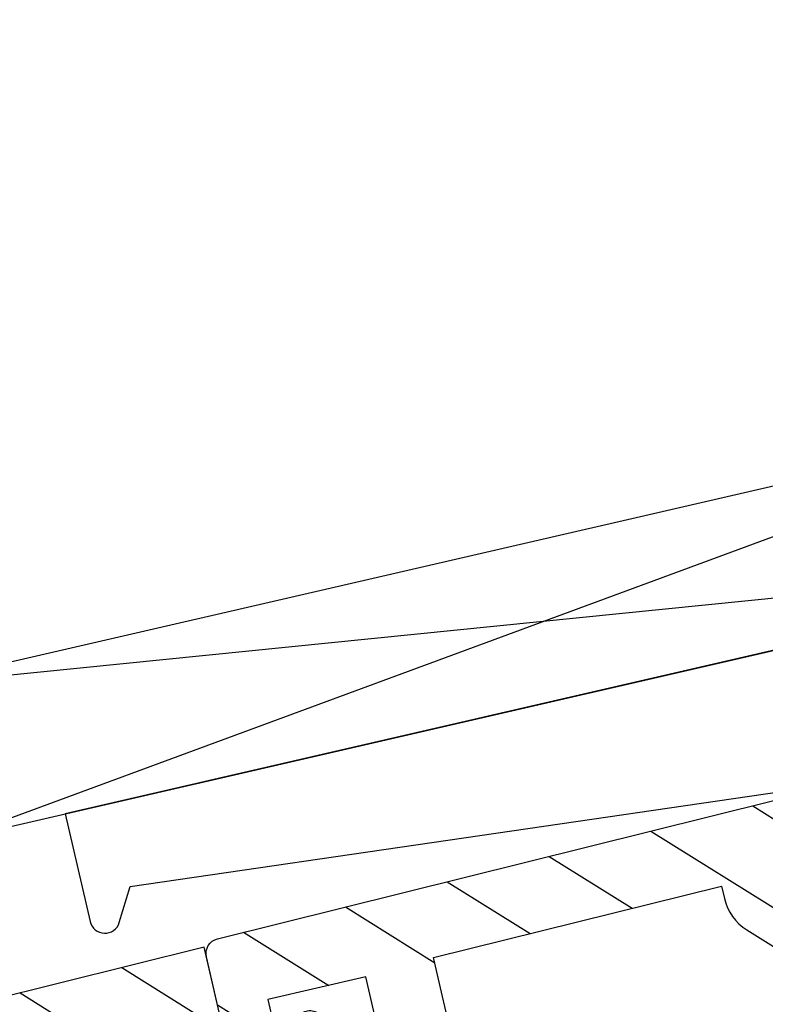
# Model space of a CAD drawing. Header units: centimetres. Extents: x -15121 to 17422, y -60492 to 0.
# Tile 76 of 256: x 1096.26 to 1097.75, y -29999.91 to -29997.95. Entities that reach past the tile are written whole.
import ezdxf

# ---------------------------------------------------------------- set-up
doc = ezdxf.new("R2010")
doc.units = ezdxf.units.CM
doc.header["$LTSCALE"] = 60
doc.linetypes.add('0', pattern=[0])
for name, color, linetype in [('AIKA wymiarowanie ogólne rzut2', 7, 'Continuous'), ('RI-ACCESS', 253, 'Continuous'), ('RI-GASKET', 253, 'Continuous'), ('RI-HATCH-I', 253, 'Continuous'), ('RI-PROFILE', 8, 'Continuous')]:
    doc.layers.add(name, color=color, linetype=linetype)
doc.styles.add('wymiar', font='txt.shx', dxfattribs={"width": 0.6})
doc.dimstyles.new('Dwudziestka', dxfattribs={"dimtxt": 7, "dimasz": 0.7, "dimexe": 5, "dimexo": 0, "dimgap": 2.5, "dimtad": 1, "dimtoh": 1, "dimdec": 3, "dimrnd": 0.5, "dimdsep": 46, "dimtxsty": 'wymiar', "dimblk": 'znacznik', "dimcen": 0, "dimdle": 5, "dimse1": 1, "dimse2": 1, "dimclrd": 256, "dimclre": 256, "dimclrt": 256, "dimadec": 0, "dimazin": 0, "dimtfac": 0.4, "dimtdec": 3, "dimtix": 1, "dimtofl": 0, "dimtmove": 2, "dimatfit": 3, "dimldrblk": 'znacznik', "dimfxl": 1, "dimtolj": 1, "dimarcsym": 0})

# ---------------------------------------------------------------- blocks, each defined once
blk = doc.blocks.new('0340070B')
at = {"layer": 'RI-HATCH-I'}
h = blk.add_hatch(dxfattribs=at)
h.set_pattern_fill('_U', color=256, scale=1.5, angle=45, style=0, pattern_type=0)
h.set_pattern_definition([(45, (-168.2959759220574, -76.70817136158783), (-1.060660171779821, 1.060660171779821), [])])
edge = h.paths.add_edge_path(flags=16)
edge.add_line((1.779999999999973, -7.801120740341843), (1.697000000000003, -7.718120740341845))
edge.add_arc((-2.764456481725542e-14, -9.415122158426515), 2.39992141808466, 45.00002393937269, 134.9999760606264)
edge.add_line((-1.697000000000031, -7.718120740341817), (-1.78000000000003, -7.801120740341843))
edge.add_line((-1.78000000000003, -7.801120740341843), (-3.572000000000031, -7.801120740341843))
edge.add_line((-3.572000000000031, -7.801120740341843), (-3.670000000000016, -1.90112074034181))
edge.add_line((-3.670000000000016, -1.90112074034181), (-3.415999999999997, -1.901120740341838))
edge.add_arc((-3.415696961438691, -0.8999536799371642), 1.001167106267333, 269.9826574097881, 314.9809765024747)
edge.add_line((-2.708000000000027, -1.608120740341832), (-0.707000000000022, 0.3928792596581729))
edge.add_arc((-3.547159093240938e-14, -0.3141172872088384), 0.9998465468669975, 44.999860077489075, 135.0001399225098, ccw=False)
edge.add_line((0.7069999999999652, 0.3928792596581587), (2.70799999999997, -1.608120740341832))
edge.add_arc((3.415696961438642, -0.8999536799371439), 1.001167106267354, 225.0190234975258, 270.0173425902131)
edge.add_line((3.415999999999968, -1.901120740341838), (3.669999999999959, -1.90112074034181))
edge.add_line((3.669999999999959, -1.90112074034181), (3.571999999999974, -7.801120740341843))
edge.add_line((3.571999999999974, -7.801120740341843), (1.779999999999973, -7.801120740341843))
edge = h.paths.add_edge_path()
edge.add_line((-2.449999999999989, -0.2001207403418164), (-2.450000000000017, 2.898879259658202))
edge.add_arc((-2.450000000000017, 2.998879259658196), 0.09999999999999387, 90, 270, ccw=False)
edge.add_line((-2.450000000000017, 3.09887925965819), (-2.450000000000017, 5.898979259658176))
edge.add_arc((-2.450000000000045, 5.998979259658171), 0.0999999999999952, 89.99999999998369, 270.00000000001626, ccw=False)
edge.add_line((-2.450000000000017, 6.098979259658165), (-2.450000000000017, 8.998979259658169))
edge.add_line((-2.450000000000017, 8.998979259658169), (-1.489000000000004, 10.9836792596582))
edge.add_arc((-1.742371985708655e-15, 10.39947414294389), 1.599505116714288, 21.422425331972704, 158.577574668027, ccw=False)
edge.add_line((1.489000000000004, 10.98367925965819), (2.44999999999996, 8.998979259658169))
edge.add_line((2.44999999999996, 8.998979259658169), (2.44999999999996, 6.098979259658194))
edge.add_arc((2.44999999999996, 5.998979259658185), 0.1000000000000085, 269.99999999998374, 90, ccw=False)
edge.add_line((2.449999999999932, 5.898979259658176), (2.44999999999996, 3.098879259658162))
edge.add_arc((2.449999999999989, 2.998879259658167), 0.09999999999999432, 269.99999999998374, 90.00000000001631, ccw=False)
edge.add_line((2.44999999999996, 2.898879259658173), (2.44999999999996, -0.2011207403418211))
edge.add_arc((2.750006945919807, -0.201113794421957), 0.3000069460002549, 180.0013265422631, 269.9986734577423)
edge.add_line((2.749999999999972, -0.5011207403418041), (4.093999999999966, -0.5011207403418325))
edge.add_arc((4.594007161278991, -0.5020078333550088), 0.5000079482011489, 0.445425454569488, 179.8983481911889, ccw=False)
edge.add_line((5.093999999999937, -0.4981207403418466), (4.903999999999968, -11.90512074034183))
edge.add_arc((4.603904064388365, -11.90099648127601), 0.3001242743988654, 270.01831476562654, 359.2126259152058, ccw=False)
edge.add_line((4.603999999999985, -12.20112074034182), (2.999999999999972, -12.20112074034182))
edge.add_arc((2.999999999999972, -11.70112074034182), 0.5, 90, 270, ccw=False)
edge.add_line((2.999999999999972, -11.20112074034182), (3.499999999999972, -11.20112074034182))
edge.add_line((3.499999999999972, -11.20112074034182), (3.499999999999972, -9.201120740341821))
edge.add_line((3.499999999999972, -9.201120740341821), (1.614000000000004, -9.201120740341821))
edge.add_arc((1.614196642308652, -8.201161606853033), 0.9999591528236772, 224.9903771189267, 269.9887327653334, ccw=False)
edge.add_line((0.9069999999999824, -8.9081207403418), (0.7069999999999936, -8.708120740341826))
edge.add_arc((-1.415534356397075e-14, -9.41511728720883), 0.999846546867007, 44.99986007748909, 135.0001399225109)
edge.add_line((-0.7070000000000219, -8.708120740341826), (-0.9070000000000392, -8.908120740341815))
edge.add_arc((-1.614196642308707, -8.201161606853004), 0.9999591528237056, 270.011267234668, 315.00962288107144, ccw=False)
edge.add_line((-1.614000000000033, -9.201120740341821), (-3.500000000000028, -9.201120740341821))
edge.add_line((-3.500000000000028, -9.201120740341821), (-3.500000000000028, -11.20112074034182))
edge.add_line((-3.500000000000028, -11.20112074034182), (-3.000000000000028, -11.20112074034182))
edge.add_arc((-3.000000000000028, -11.70112074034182), 0.5, 270, 90, ccw=False)
edge.add_line((-3.000000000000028, -12.20112074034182), (-4.604000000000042, -12.20112074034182))
edge.add_arc((-4.603904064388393, -11.90099648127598), 0.3001242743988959, 180.7873740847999, 269.98168523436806, ccw=False)
edge.add_line((-4.904000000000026, -11.90512074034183), (-5.094000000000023, -0.5041207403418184))
edge.add_arc((-4.59401337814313, -0.4981342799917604), 0.500022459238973, 0.34531278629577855, 180.6859834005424, ccw=False)
edge.add_line((-4.093999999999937, -0.4951207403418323), (-2.751000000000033, -0.5001207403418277))
edge.add_arc((-2.750025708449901, -0.2000966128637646), 0.3000257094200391, 269.8139396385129, 359.9953924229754)
edge = h.paths.add_edge_path(flags=16)
edge.add_line((1.649999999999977, 1.022879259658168), (1.649999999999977, 9.274479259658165))
edge.add_line((1.649999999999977, 9.274479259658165), (0.9309999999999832, 10.7643792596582))
edge.add_arc((-0.00122626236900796, 10.39696109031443), 1.002018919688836, 21.51087860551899, 161.0609042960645)
edge.add_line((-0.9490000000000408, 10.72217925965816), (-1.650000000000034, 9.274679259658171))
edge.add_line((-1.650000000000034, 9.274679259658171), (-1.650000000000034, 1.022879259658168))
edge.add_arc((-1.350090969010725, 1.022923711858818), 0.2999090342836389, 180.008492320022, 315.0062838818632)
edge.add_line((-1.138000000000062, 0.8108792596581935), (-1.131000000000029, 0.8178792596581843))
edge.add_arc((-2.853273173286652e-14, -0.3131396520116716), 1.599488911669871, 45.00047902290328, 134.999520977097, ccw=False)
edge.add_line((1.130999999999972, 0.8178792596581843), (1.137999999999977, 0.8108792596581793))
edge.add_arc((1.350090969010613, 1.022923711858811), 0.2999090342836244, 224.9937161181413, 359.991507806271)
edge.add_line((1.650000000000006, 1.022879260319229), (1.649999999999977, 1.022879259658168))
at = {"layer": 'RI-PROFILE'}
blk.add_lwpolyline([(-2.449999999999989, -0.2001207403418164), (-2.450000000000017, 2.898879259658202, -1), (-2.450000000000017, 3.09887925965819), (-2.450000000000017, 5.898979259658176, -1.000000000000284), (-2.450000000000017, 6.098979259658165), (-2.450000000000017, 8.998979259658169), (-1.489000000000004, 10.9836792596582, -0.6818670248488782), (1.489000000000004, 10.98367925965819), (2.44999999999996, 8.998979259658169), (2.44999999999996, 6.098979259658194, -1.000000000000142), (2.449999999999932, 5.898979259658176), (2.44999999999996, 3.098879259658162, -1.000000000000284), (2.44999999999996, 2.898879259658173), (2.44999999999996, -0.2011207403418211, 0.4141999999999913), (2.749999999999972, -0.5011207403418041), (4.093999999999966, -0.5011207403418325, -0.99523721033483), (5.093999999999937, -0.4981207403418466), (4.903999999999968, -11.90512074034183, -0.4101008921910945), (4.603999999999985, -12.20112074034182), (2.999999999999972, -12.20112074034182, -1), (2.999999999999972, -11.20112074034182), (3.499999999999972, -11.20112074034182), (3.499999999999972, -9.201120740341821), (1.614000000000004, -9.201120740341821, -0.1989049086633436), (0.9069999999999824, -8.9081207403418), (0.7069999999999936, -8.708120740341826, 0.4142149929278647), (-0.7070000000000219, -8.708120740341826), (-0.9070000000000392, -8.908120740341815, -0.1989049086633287), (-1.614000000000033, -9.201120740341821), (-3.500000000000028, -9.201120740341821), (-3.500000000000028, -11.20112074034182), (-3.000000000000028, -11.20112074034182, -1), (-3.000000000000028, -12.20112074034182), (-4.604000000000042, -12.20112074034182, -0.4101008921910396), (-4.904000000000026, -11.90512074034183), (-5.094000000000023, -0.5041207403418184, -1.00297733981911), (-4.093999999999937, -0.4951207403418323), (-2.751000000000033, -0.5001207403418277, 0.4151414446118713), (-2.449999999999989, -0.2001207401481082)], format="xyb", dxfattribs=at)
for points in [[(1.649999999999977, 1.022879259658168), (1.649999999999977, 9.274479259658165), (0.9309999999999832, 10.7643792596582, 0.6972855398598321), (-0.9490000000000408, 10.72217925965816), (-1.650000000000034, 9.274679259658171), (-1.650000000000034, 1.022879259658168, 0.6681646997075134), (-1.138000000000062, 0.8108792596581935), (-1.131000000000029, 0.8178792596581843, -0.4142086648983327), (1.130999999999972, 0.8178792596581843), (1.137999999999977, 0.8108792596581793, 0.6681647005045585), (1.650000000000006, 1.022879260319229)], [(1.779999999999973, -7.801120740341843), (1.697000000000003, -7.718120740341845, 0.4142133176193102), (-1.697000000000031, -7.718120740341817), (-1.78000000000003, -7.801120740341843), (-3.572000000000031, -7.801120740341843), (-3.670000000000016, -1.90112074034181), (-3.415999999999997, -1.901120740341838, 0.1989047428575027), (-2.708000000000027, -1.608120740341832), (-0.7070000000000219, 0.3928792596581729, -0.4142149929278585), (0.7069999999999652, 0.3928792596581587), (2.70799999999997, -1.608120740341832, 0.1989047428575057), (3.415999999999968, -1.901120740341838), (3.669999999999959, -1.90112074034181), (3.571999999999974, -7.801120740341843)]]:
    blk.add_lwpolyline(points, format="xyb", close=True, dxfattribs=at)
blk = doc.blocks.new('0809523V')
at = {"layer": 'RI-HATCH-I'}
h = blk.add_hatch(dxfattribs=at)
h.set_pattern_fill('_U', color=256, scale=1.5, angle=135, style=0, pattern_type=0)
h.set_pattern_definition([(135, (8.786559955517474, -8.623191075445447), (-1.060660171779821, -1.060660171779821), [])])
edge = h.paths.add_edge_path(flags=16)
edge.add_arc((-0.75, 0.6642956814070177), 0.7500000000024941, 0.00014776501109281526, 179.9998522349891, ccw=False)
edge.add_line((0, 0.6642976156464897), (0, -0.6357023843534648))
edge.add_arc((-0.75, -0.6357004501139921), 0.7500000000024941, 180.0001477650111, 359.99985223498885, ccw=False)
edge.add_line((-1.5, -0.6357023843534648), (-1.5, 0.6642976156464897))
edge = h.paths.add_edge_path()
edge.add_line((-2.699999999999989, 1.975297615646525), (-2.699999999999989, -1.9467023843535))
edge.add_arc((-1.700951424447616, -1.946393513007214), 0.9990486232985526, 180.0177138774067, 236.731003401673)
edge.add_line((-2.248999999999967, -2.78170238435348), (-1.863999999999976, -3.035702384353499))
edge.add_arc((-1.698950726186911, -2.787712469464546), 0.2978930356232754, 236.3543156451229, 331.9700204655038)
edge.add_line((-1.435999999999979, -2.927702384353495), (-1.199999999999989, -2.485702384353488))
edge.add_line((-1.199999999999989, -2.485702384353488), (0, -2.485702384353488))
edge.add_line((0, -2.485702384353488), (0, -4.785702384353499))
edge.add_line((0, -4.785702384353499), (4.457483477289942, -4.710935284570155))
edge.add_line((4.457483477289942, -4.710935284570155), (8.5, -4.199999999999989))
edge.add_line((8.5, -4.199999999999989), (8.5, -1))
edge.add_line((8.5, -1), (8.199999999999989, 0))
edge.add_line((8.199999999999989, 0), (8.5, 1))
edge.add_line((8.5, 1), (8.5, 4.199999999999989))
edge.add_line((8.5, 4.199999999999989), (4.457483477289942, 4.724143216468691))
edge.add_line((4.457483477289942, 4.724143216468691), (0, 4.814297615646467))
edge.add_line((0, 4.814297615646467), (0, 2.514297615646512))
edge.add_line((0, 2.514297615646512), (-1.199999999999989, 2.514297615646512))
edge.add_line((-1.199999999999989, 2.514297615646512), (-1.435999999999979, 2.95629761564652))
edge.add_arc((-1.698950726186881, 2.81630770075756), 0.2978930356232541, 28.02997953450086, 123.6456843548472)
edge.add_line((-1.863999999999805, 3.064297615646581), (-2.248999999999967, 2.810297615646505))
edge.add_arc((-1.701361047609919, 1.975209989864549), 0.9986389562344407, 123.2563101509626, 179.9949725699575)
edge = h.paths.add_edge_path(flags=16)
edge.add_arc((3.437186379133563, 2.496179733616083), 1.000000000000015, 97.5354796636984, 151.619979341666)
edge.add_line((2.557372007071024, 2.971497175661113), (1.5, 1.014297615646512))
edge.add_line((1.5, 1.014297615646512), (1.5, -0.9857023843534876))
edge.add_line((1.5, -0.9857023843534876), (2.557372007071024, -2.942901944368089))
edge.add_arc((3.437186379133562, -2.467584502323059), 1.000000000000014, 208.380020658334, 262.4645203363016)
edge.add_line((3.30604627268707, -3.458948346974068), (4.457483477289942, -3.811654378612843))
edge.add_line((4.457483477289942, -3.811654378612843), (5.759446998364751, -3.332524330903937))
edge.add_arc((5.499999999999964, -2.366766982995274), 1.000000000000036, 285.0372515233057, 5.088887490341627e-14)
edge.add_line((6.5, -2.366766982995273), (6.5, 2.36676698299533))
edge.add_arc((5.50000000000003, 2.36676698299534), 0.9999999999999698, 0, 74.96274847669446)
edge.add_line((5.759446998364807, 3.332524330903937), (4.457483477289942, 3.795377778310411))
edge.add_line((4.457483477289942, 3.795377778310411), (3.30604627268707, 3.487543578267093))
at = {"layer": 'RI-GASKET'}
for points in [[(-2.699999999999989, 1.975297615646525), (-2.699999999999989, -1.9467023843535, 0.2526363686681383), (-2.248999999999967, -2.78170238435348), (-1.863999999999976, -3.035702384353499, 0.4432209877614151), (-1.435999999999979, -2.927702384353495), (-1.199999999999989, -2.485702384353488), (0, -2.485702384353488), (0, -4.785702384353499), (4.457483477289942, -4.710935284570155), (8.5, -4.199999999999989), (8.5, -1), (8.199999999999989, 0), (8.5, 1), (8.5, 4.199999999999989), (4.457483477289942, 4.724143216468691), (0, 4.814297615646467), (0, 2.514297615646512), (-1.199999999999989, 2.514297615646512), (-1.435999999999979, 2.95629761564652, 0.4432209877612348), (-1.863999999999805, 3.064297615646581), (-2.248999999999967, 2.810297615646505, 0.2527541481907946)], [(3.30604627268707, 3.487543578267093, 0.2404687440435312), (2.557372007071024, 2.971497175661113), (1.5, 1.014297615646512), (1.5, -0.9857023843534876), (2.557372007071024, -2.942901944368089, 0.2404687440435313), (3.30604627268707, -3.458948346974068), (4.457483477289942, -3.811654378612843), (5.759446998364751, -3.332524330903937, 0.3392729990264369), (6.5, -2.366766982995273), (6.5, 2.36676698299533, 0.3392729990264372), (5.759446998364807, 3.332524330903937), (4.457483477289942, 3.795377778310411)], [(-1.5, 0.6642976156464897, -0.9999974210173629), (0, 0.6642976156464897), (0, -0.6357023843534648, -0.999997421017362), (-1.5, -0.6357023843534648)]]:
    blk.add_lwpolyline(points, format="xyb", close=True, dxfattribs=at)
blk = doc.blocks.new('07382082')
at = {"layer": 'RI-ACCESS'}
blk.add_lwpolyline([(3.800000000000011, -8.399999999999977), (-1.400000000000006, -3.199999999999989), (-1.400000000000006, 0.7000000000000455, -0.4143400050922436), (-0.4000000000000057, 1.700000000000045), (0, 1.700000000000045), (0, 0), (1.600200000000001, 0), (1.600200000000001, -2.664999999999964), (4.435599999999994, -5.5), (27.09999999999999, -5.5), (27.09999999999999, -7.699999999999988, -0.7674500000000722), (26.53999999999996, -7.850000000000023), (26.16499999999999, -7.199999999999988), (12.80000000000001, -8.299999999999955, 0.4142000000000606), (12.5, -8), (5.800000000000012, -8), (5.800000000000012, -8.399999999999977)], format="xyb", close=True, dxfattribs=at)
blk = doc.blocks.new('słupek fasady cw50x109.2')
at = {"layer": 'RI-PROFILE', "linetype": '0'}
for p, q in [((13.71973038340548, -0.8006728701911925), (11.21973038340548, -1.119197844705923)), ((11.21973038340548, -0.8006728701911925), (13.71973038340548, -1.119197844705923)), ((13.71973038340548, -0.8006728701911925), (11.21973038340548, -0.8006728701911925)), ((11.21973038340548, -1.119197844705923), (13.71973038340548, -1.119197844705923))]:
    blk.add_line(p, q, dxfattribs=at)
at = {"layer": 'RI-PROFILE', "linetype": '0', "yscale": 0.1, "zscale": 0.1}
for name, p, xscale, rotation in [('0340070B', (12.05001919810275, 0), 0.1, 89.99999999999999), ('07382082', (10.76971975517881, -1.350672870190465), -0.1, 180)]:
    blk.add_blockref(name, p, dxfattribs=dict(at, xscale=xscale, rotation=rotation))
at = {"layer": 'RI-PROFILE', "linetype": '0', "xscale": 0.1, "yscale": 0.1, "zscale": 0.1}
blk.add_blockref('0809523V', (13.2701312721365, -0.001429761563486), dxfattribs=at)
blk = doc.blocks.new('znacznik')
at = {"color": 0}
for points in [[(0, -5), (0, 5)], [(-4, 0), (4, 0)]]:
    blk.add_lwpolyline(points, dxfattribs=at)
at = {"color": 1}
blk.add_lwpolyline([(-2.121320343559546, -2.121320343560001), (2.121320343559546, 2.121320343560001)], dxfattribs=at)
blk = doc.blocks.new('*D5376')
at = {"layer": 'AIKA wymiarowanie ogólne rzut2', "lineweight": -2, "transparency": 16777216}
blk.add_line((1090.252658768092, -29865.61483018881), (1674.484949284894, -29730.73417808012), dxfattribs=at)
at = {"layer": 'Defpoints', "color": 0, "transparency": 16777216}
for p in [(1675.167008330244, -29730.57671234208), (1760.439922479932, -30099.93428271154), (1174.843513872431, -30235.12986629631)]:
    blk.add_point(p, dxfattribs=at)
at = {"layer": 'AIKA wymiarowanie ogólne rzut2', "linetype": 'ByBlock', "lineweight": -2, "transparency": 16777216, "xscale": 0.7, "yscale": 0.7, "zscale": 0.7}
for p, rotation in [((1675.167008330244, -29730.57671234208), 12.99999999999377), ((1089.570599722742, -29865.77229592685), 192.9999999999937)]:
    blk.add_blockref('znacznik', p, dxfattribs=dict(at, rotation=rotation))
at = {"layer": 'AIKA wymiarowanie ogólne rzut2', "transparency": 16777216, "insert": (1381.01909770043, -29792.32828374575), "char_height": 7, "attachment_point": 5, "rotation": 12.999999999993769, "style": 'wymiar'}
blk.add_mtext('\\A1;601', dxfattribs=at)
blk = doc.blocks.new('*D7276')
at = {"layer": 'AIKA wymiarowanie ogólne rzut2', "lineweight": -2, "transparency": 16777216}
blk.add_line((1331.903246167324, -30726.27753719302), (1118.755009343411, -29802.96018737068), dxfattribs=at)
at = {"layer": 'Defpoints', "color": 0, "transparency": 16777216}
for p in [(1118.597555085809, -29802.27812567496), (1090.734904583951, -29808.71023141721), (1304.198049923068, -30733.39170463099)]:
    blk.add_point(p, dxfattribs=at)
at = {"layer": 'AIKA wymiarowanie ogólne rzut2', "lineweight": -2, "transparency": 16777216, "xscale": 0.7, "yscale": 0.7, "zscale": 0.7}
for p, rotation in [((1118.597555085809, -29802.27812567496), 102.999035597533), ((1332.060700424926, -30726.95959888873), 282.999035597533)]:
    blk.add_blockref('znacznik', p, dxfattribs=dict(at, rotation=rotation))
at = {"layer": 'AIKA wymiarowanie ogólne rzut2', "transparency": 16777216, "insert": (1231.175370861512, -30263.26925435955), "char_height": 7, "attachment_point": 5, "rotation": 282.99903559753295, "style": 'wymiar'}
blk.add_mtext('\\A1;949', dxfattribs=at)

msp = doc.modelspace()

# ---------------------------------------------------------------- block references
at = {"layer": 'RI-PROFILE', "linetype": '0', "rotation": 192.9999999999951}
msp.add_blockref('słupek fasady cw50x109.2', (1109.669872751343, -29997.27468926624), dxfattribs=at)

# ---------------------------------------------------------------- dimensions: what is measured, and where the dimension line sits
at = {"layer": 'AIKA wymiarowanie ogólne rzut2'}
for p1, p2, distance, picture, middle in [((1174.843513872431, -30235.12986629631), (1760.439922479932, -30099.93428271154), 379.0731917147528, '*D5376', (1381.01909770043, -29792.32828374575)), ((1304.198049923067, -30733.39170463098), (1090.73490458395, -29808.7102314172), -28.59544154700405, '*D7276', (1231.175370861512, -30263.26925435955))]:
    dim = msp.add_aligned_dim(p1=p1, p2=p2, distance=distance, dimstyle='Dwudziestka', dxfattribs=at)
    dim.commit()
    dim.dimension.update_dxf_attribs({"geometry": picture, "text_midpoint": middle})

doc.saveas('drawing.dxf')
